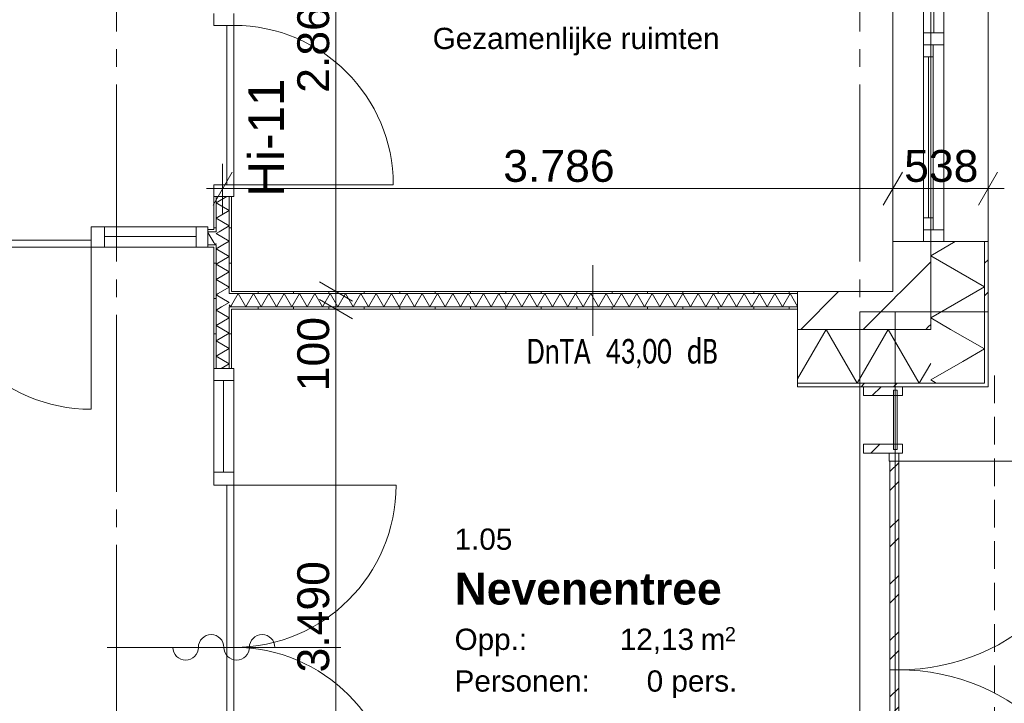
# Model space of a CAD drawing. Header units: millimetres. Extents: x 10 to 584, y 10 to 831.
# Tile 56 of 61: x 319 to 374, y 632 to 671. Entities that reach past the tile are written whole.
import ezdxf
from ezdxf.xclip import XClip

# ---------------------------------------------------------------- set-up
doc = ezdxf.new("R2010")
doc.units = ezdxf.units.MM
doc.header["$MEASUREMENT"] = 0
doc.header["$XCLIPFRAME"] = 0
doc.linetypes.add('B0204', pattern=[13, 10, -1, 1, -1])
doc.linetypes.add('B0701', pattern=[2.3412, 1.56, -0.7812])
for name, color, linetype in [('21 Buitenwanden', 7, 'Continuous'), ('21 Buitenwanden Doorsnede-arcering', 7, 'Continuous'), ('21 Buitenwanden Laagscheidingslijnen', 7, 'Continuous'), ('21 Buitenwanden Ramen', 7, 'Continuous'), ('21 Vliesgevels', 7, 'Continuous'), ('21 Vliesgevels Doorsnede-arcering', 7, 'Continuous'), ('22 NC Binnenwanden', 7, 'Continuous'), ('22 NC Binnenwanden Deuren', 7, 'Continuous'), ('22 NC Binnenwanden Deurlabels', 7, 'Continuous'), ('22 NC Binnenwanden Doorsnede-arcering', 7, 'Continuous'), ('22 NC Binnenwanden Laagscheidingslijnen', 7, 'Continuous'), ('23 Vloeren', 7, 'Continuous'), ('27 Daken', 7, 'Continuous'), ('A Stramien', 7, 'Continuous'), ('Maatvoering 1_ 50_100', 7, 'Continuous'), ('Tekst_dim 1_ 50_100', 7, 'Continuous'), ('Z Ruimtefuncties', 7, 'Continuous')]:
    doc.layers.add(name, color=color, linetype=linetype)
doc.styles.add('GENERATED_STYLE_1', font='txt')
doc.styles.add('GENERATED_STYLE_2', font='txt')
doc.styles.add('GENERATED_STYLE_3', font='txt')
pattern_1 = [(45, (78, 259.188), (-4.59619, 4.59619), []), (45, (77.081, 260.107), (-4.59619, 4.59619), [])]
pattern_2 = [(45, (78, 259.188), (-1.767767, 1.767767), [])]
pattern_3 = [(270, (78, 259.1879), (2, 0), [])]
pattern_4 = [(180, (78, 259.1879), (0, 2), [])]
pattern_5 = [(45, (78, 259.188), (-1.59099, 1.59099), []), (45, (77.4696, 259.7182), (-1.59099, 1.59099), [])]

# ---------------------------------------------------------------- blocks, each defined once
blk = doc.blocks.new('*X46')
at = {"layer": '21 Buitenwanden Doorsnede-arcering', "color": 7, "linetype": 'Continuous', "lineweight": 0}
for p in [(371.813, 651.632), (370.311, 650.406)]:
    blk.add_line(p, (370, 650.585), dxfattribs=at)
blk = doc.blocks.new('*X47')
at = {"layer": '21 Buitenwanden Doorsnede-arcering', "color": 7, "linetype": 'Continuous', "lineweight": 0}
for q in [(371.126, 653.446), (371.813, 651.632)]:
    blk.add_line((373.04, 652.34), q, dxfattribs=at)
blk = doc.blocks.new('*X49')
at = {"layer": '21 Buitenwanden Doorsnede-arcering', "color": 7, "linetype": 'Continuous', "lineweight": 0}
for p, q in [((371.381, 658.403), (370, 657.606)), ((373.04, 655.851), (370, 657.606)), ((373.04, 655.851), (370, 654.095)), ((371.126, 653.446), (370, 654.095))]:
    blk.add_line(p, q, dxfattribs=at)
blk = doc.blocks.new('*X190')
at = {"layer": '22 NC Binnenwanden Doorsnede-arcering', "color": 7, "linetype": 'Continuous', "lineweight": 0}
for p in [(330.375, 654.837), (330.5, 654.806)]:
    blk.add_line(p, (330.446, 654.713), dxfattribs=at)
blk = doc.blocks.new('*X191')
at = {"layer": '22 NC Binnenwanden Doorsnede-arcering', "color": 7, "linetype": 'Continuous', "lineweight": 0}
for p, q in [((330.879, 655.463), (330.5, 654.806)), ((330.879, 655.463), (331.312, 654.713)), ((331.745, 655.463), (331.312, 654.713)), ((331.745, 655.463), (332.178, 654.713)), ((332.611, 655.463), (332.178, 654.713)), ((332.611, 655.463), (333.044, 654.713)), ((333.477, 655.463), (333.044, 654.713)), ((333.477, 655.463), (333.91, 654.713)), ((334.343, 655.463), (333.91, 654.713)), ((334.343, 655.463), (334.777, 654.713)), ((335.21, 655.463), (334.777, 654.713)), ((335.21, 655.463), (335.643, 654.713)), ((336.076, 655.463), (335.643, 654.713)), ((336.076, 655.463), (336.509, 654.713)), ((336.942, 655.463), (336.509, 654.713)), ((336.942, 655.463), (337.375, 654.713)), ((337.808, 655.463), (337.375, 654.713)), ((337.808, 655.463), (338.241, 654.713)), ((338.674, 655.463), (338.241, 654.713)), ((338.674, 655.463), (339.107, 654.713)), ((339.54, 655.463), (339.107, 654.713)), ((339.54, 655.463), (339.973, 654.713)), ((340.406, 655.463), (339.973, 654.713)), ((340.406, 655.463), (340.839, 654.713)), ((341.272, 655.463), (340.839, 654.713)), ((341.272, 655.463), (341.705, 654.713)), ((342.138, 655.463), (341.705, 654.713)), ((342.138, 655.463), (342.571, 654.713)), ((343.004, 655.463), (342.571, 654.713)), ((343.004, 655.463), (343.437, 654.713)), ((343.87, 655.463), (343.437, 654.713)), ((343.87, 655.463), (344.303, 654.713)), ((344.736, 655.463), (344.303, 654.713)), ((344.736, 655.463), (345.169, 654.713)), ((345.602, 655.463), (345.169, 654.713)), ((345.602, 655.463), (346.035, 654.713)), ((346.468, 655.463), (346.035, 654.713)), ((346.468, 655.463), (346.901, 654.713)), ((347.334, 655.463), (346.901, 654.713)), ((347.334, 655.463), (347.767, 654.713)), ((348.2, 655.463), (347.767, 654.713)), ((348.2, 655.463), (348.633, 654.713)), ((349.066, 655.463), (348.633, 654.713)), ((349.066, 655.463), (349.499, 654.713)), ((349.932, 655.463), (349.499, 654.713)), ((349.932, 655.463), (350.365, 654.713)), ((350.798, 655.463), (350.365, 654.713)), ((350.798, 655.463), (351.231, 654.713)), ((351.664, 655.463), (351.231, 654.713)), ((351.664, 655.463), (352.097, 654.713)), ((352.53, 655.463), (352.097, 654.713)), ((352.53, 655.463), (352.963, 654.713)), ((353.396, 655.463), (352.963, 654.713)), ((353.396, 655.463), (353.829, 654.713)), ((354.262, 655.463), (353.829, 654.713)), ((354.262, 655.463), (354.695, 654.713)), ((355.128, 655.463), (354.695, 654.713)), ((355.128, 655.463), (355.561, 654.713)), ((355.994, 655.463), (355.561, 654.713)), ((355.994, 655.463), (356.427, 654.713)), ((356.86, 655.463), (356.427, 654.713)), ((356.86, 655.463), (357.293, 654.713)), ((357.726, 655.463), (357.293, 654.713)), ((357.726, 655.463), (358.159, 654.713)), ((358.592, 655.463), (358.159, 654.713)), ((358.592, 655.463), (359.025, 654.713)), ((359.458, 655.463), (359.025, 654.713)), ((359.458, 655.463), (359.891, 654.713)), ((360.324, 655.463), (359.891, 654.713)), ((360.324, 655.463), (360.757, 654.713)), ((361.19, 655.463), (360.757, 654.713)), ((361.19, 655.463), (361.623, 654.713)), ((362.056, 655.463), (361.623, 654.713)), ((362.056, 655.463), (362.477, 654.735))]:
    blk.add_line(p, q, dxfattribs=at)
blk = doc.blocks.new('*X194')
at = {"layer": '22 NC Binnenwanden Doorsnede-arcering', "color": 7, "linetype": 'Continuous', "lineweight": 0}
for p, q in [((329.944, 654.713), (329.625, 654.528)), ((330.375, 654.095), (329.625, 654.528)), ((330.375, 654.095), (329.625, 653.662)), ((330.375, 653.229), (329.625, 653.662)), ((330.375, 653.229), (329.625, 652.796)), ((330.375, 652.363), (329.625, 652.796)), ((330.375, 652.363), (329.625, 651.93)), ((330.375, 651.497), (329.625, 651.93)), ((330.375, 651.497), (329.91, 651.229))]:
    blk.add_line(p, q, dxfattribs=at)
blk = doc.blocks.new('*X196')
at = {"layer": '22 NC Binnenwanden Doorsnede-arcering', "color": 7, "linetype": 'Continuous', "lineweight": 0}
for p, q in [((329.743, 655.463), (329.625, 655.395)), ((330.375, 654.962), (329.625, 655.395)), ((330.375, 654.962), (329.944, 654.713))]:
    blk.add_line(p, q, dxfattribs=at)
blk = doc.blocks.new('*X197')
at = {"layer": '22 NC Binnenwanden Doorsnede-arcering', "color": 7, "linetype": 'Continuous', "lineweight": 0}
for p, q in [((330.007, 658.213), (329.625, 657.993)), ((330.375, 657.56), (329.625, 657.993)), ((330.375, 657.56), (329.625, 657.127)), ((330.375, 656.694), (329.625, 657.127)), ((330.375, 656.694), (329.625, 656.261)), ((330.375, 655.828), (329.625, 656.261)), ((330.375, 655.828), (329.743, 655.463))]:
    blk.add_line(p, q, dxfattribs=at)
blk = doc.blocks.new('*X198')
at = {"layer": '22 NC Binnenwanden Doorsnede-arcering', "color": 7, "linetype": 'Continuous', "lineweight": 0}
for p, q in [((329.806, 658.963), (329.625, 658.859)), ((330.375, 658.426), (329.625, 658.859)), ((330.375, 658.426), (330.007, 658.213))]:
    blk.add_line(p, q, dxfattribs=at)
blk = doc.blocks.new('*X200')
at = {"layer": '22 NC Binnenwanden Doorsnede-arcering', "color": 7, "linetype": 'Continuous', "lineweight": 0}
for p, q in [((330.238, 660.944), (329.625, 660.591)), ((330.375, 660.158), (329.625, 660.591)), ((330.375, 660.158), (329.625, 659.725)), ((330.375, 659.292), (329.625, 659.725)), ((330.375, 659.292), (329.806, 658.963))]:
    blk.add_line(p, q, dxfattribs=at)
blk = doc.blocks.new('*X354')
at = {"layer": '22 NC Binnenwanden Doorsnede-arcering', "color": 7, "linetype": 'Continuous', "lineweight": 0}
for p in [(329.5, 658.352), (329.625, 658.29)]:
    blk.add_line(p, (329.58, 658.213), dxfattribs=at)
blk = doc.blocks.new('*X357')
at = {"layer": '22 NC Binnenwanden Doorsnede-arcering', "color": 7, "linetype": 'Continuous', "lineweight": 0}
blk.add_line((329.169, 658.925), (329.5, 658.352), dxfattribs=at)
blk = doc.blocks.new('*X413')
at = {"layer": '22 NC Binnenwanden Doorsnede-arcering', "color": 7, "linetype": 'Continuous', "lineweight": 0}
for p, q in [((362.477, 650.654), (364.089, 653.446)), ((365.844, 650.406), (364.089, 653.446)), ((365.844, 650.406), (367.599, 653.446)), ((369.354, 650.406), (367.599, 653.446)), ((369.354, 650.406), (370, 651.524))]:
    blk.add_line(p, q, dxfattribs=at)
blk = doc.blocks.new('Drawing_2_2', base_point=(78, 259.188))
at = {"layer": '21 Buitenwanden Doorsnede-arcering', "linetype": 'Continuous', "lineweight": 0, "true_color": 0x000000}
h = blk.add_hatch(dxfattribs=at)
h.set_pattern_fill('130_Kalkzandsteen_0002', color=18, style=0, pattern_type=2)
h.set_pattern_definition(pattern_2)
h.paths.add_polyline_path([(367.86, 655.586), (370, 655.586), (370, 658.403), (367.86, 658.403)])
h = blk.add_hatch(dxfattribs=at)
h.set_pattern_fill('145_Baksteen_0002', color=18, style=0, pattern_type=2)
h.set_pattern_definition(pattern_1)
h.paths.add_polyline_path([(373.04, 658.403), (373.04, 650.406), (373.24, 650.406), (373.24, 658.403)])
h = blk.add_hatch(dxfattribs=at)
h.set_pattern_fill('130_Kalkzandsteen_0002', color=18, style=0, pattern_type=2)
h.set_pattern_definition(pattern_2)
h.paths.add_polyline_path([(367.86, 653.446), (370, 653.446), (367.86, 655.586)])
h = blk.add_hatch(dxfattribs=at)
h.set_pattern_fill('130_Kalkzandsteen_0002', color=18, style=0, pattern_type=2)
h.set_pattern_definition(pattern_2)
h.paths.add_polyline_path([(367.86, 655.586), (370, 653.446), (370, 655.586)])
h = blk.add_hatch(dxfattribs=at)
h.set_pattern_fill('145_Baksteen_0002', color=18, style=0, pattern_type=2)
h.set_pattern_definition(pattern_1)
h.paths.add_polyline_path([(373.04, 650.206), (373.24, 650.206), (373.04, 650.406)])
h = blk.add_hatch(dxfattribs=at)
h.set_pattern_fill('145_Baksteen_0002', color=18, style=0, pattern_type=2)
h.set_pattern_definition(pattern_1)
h.paths.add_polyline_path([(373.04, 650.406), (373.24, 650.206), (373.24, 650.406)])
at = {"layer": '21 Vliesgevels Doorsnede-arcering', "linetype": 'Continuous', "lineweight": 0, "true_color": 0x000000}
h = blk.add_hatch(dxfattribs=at)
h.set_pattern_fill('515_Staal_0002', color=18, style=0, pattern_type=2)
h.set_pattern_definition(pattern_5)
h.paths.add_polyline_path([(366.2, 649.706), (368.4, 649.706), (368.4, 650.206), (366.2, 650.206)])
h = blk.add_hatch(dxfattribs=at)
h.set_pattern_fill('515_Staal_0002', color=18, style=0, pattern_type=2)
h.set_pattern_definition(pattern_5)
h.paths.add_polyline_path([(366.2, 646.956), (366.2, 646.456), (368.4, 646.456), (368.4, 646.956)])
h = blk.add_hatch(dxfattribs=at)
h.set_pattern_fill('515_Staal_0002', color=18, style=0, pattern_type=2)
h.set_pattern_definition(pattern_5)
h.paths.add_polyline_path([(367.65, 646.456), (367.65, 646.006), (368.2, 646.006), (368.2, 646.456)])
h = blk.add_hatch(dxfattribs=at)
h.set_pattern_fill('515_Staal_0002', color=18, style=0, pattern_type=2)
h.set_pattern_definition(pattern_5)
h.paths.add_polyline_path([(367.7, 646.006), (367.7, 634.206), (368.2, 634.206), (368.2, 646.006)])
h = blk.add_hatch(dxfattribs=at)
h.set_pattern_fill('515_Staal_0002', color=18, style=0, pattern_type=2)
h.set_pattern_definition(pattern_5)
h.paths.add_polyline_path([(367.7, 622.406), (368.2, 622.406), (368.2, 634.206), (367.7, 634.206)])
at = {"layer": '22 NC Binnenwanden Doorsnede-arcering', "linetype": 'Continuous', "lineweight": 0, "true_color": 0x000000}
h = blk.add_hatch(dxfattribs=at)
h.set_pattern_fill('930_Lijnen_vert_200_0002', color=18, style=0, pattern_type=2)
h.set_pattern_definition(pattern_4)
h.paths.add_polyline_path([(329.5, 659.088), (329.625, 659.088), (329.625, 660.944), (329.5, 660.944)])
h = blk.add_hatch(dxfattribs=at)
h.set_pattern_fill('930_Lijnen_vert_200_0002', color=18, style=0, pattern_type=2)
h.set_pattern_definition(pattern_4)
h.paths.add_polyline_path([(330.375, 655.588), (330.5, 655.588), (330.5, 660.944), (330.375, 660.944)])
h = blk.add_hatch(dxfattribs=at)
h.set_pattern_fill('930_Lijnen_vert_200_0002', color=18, style=0, pattern_type=2)
h.set_pattern_definition(pattern_3)
h.paths.add_polyline_path([(329.169, 659.088), (329.169, 658.963), (329.5, 658.963), (329.5, 659.088)])
h = blk.add_hatch(dxfattribs=at)
h.set_pattern_fill('930_Lijnen_vert_200_0002', color=18, style=0, pattern_type=2)
h.set_pattern_definition(pattern_4)
h.paths.add_polyline_path([(329.5, 659.088), (329.5, 658.963), (329.625, 658.963), (329.625, 659.088)])
h = blk.add_hatch(dxfattribs=at)
h.set_pattern_fill('930_Lijnen_vert_200_0002', color=18, style=0, pattern_type=2)
h.set_pattern_definition(pattern_3)
h.paths.add_polyline_path([(329.169, 658.213), (329.169, 658.088), (329.5, 658.088), (329.5, 658.213)])
h = blk.add_hatch(dxfattribs=at)
h.set_pattern_fill('930_Lijnen_vert_200_0002', color=18, style=0, pattern_type=2)
h.set_pattern_definition(pattern_4)
h.paths.add_polyline_path([(329.5, 658.213), (329.5, 658.088), (329.625, 658.088), (329.625, 658.213)])
h = blk.add_hatch(dxfattribs=at)
h.set_pattern_fill('930_Lijnen_vert_200_0002', color=18, style=0, pattern_type=2)
h.set_pattern_definition(pattern_4)
h.paths.add_polyline_path([(329.5, 658.088), (329.5, 651.229), (329.625, 651.229), (329.625, 658.088)])
h = blk.add_hatch(dxfattribs=at)
h.set_pattern_fill('930_Lijnen_vert_200_0002', color=18, style=0, pattern_type=2)
h.set_pattern_definition(pattern_4)
h.paths.add_polyline_path([(330.375, 655.588), (330.375, 655.463), (330.5, 655.463), (330.5, 655.588)])
h = blk.add_hatch(dxfattribs=at)
h.set_pattern_fill('930_Lijnen_vert_200_0002', color=18, style=0, pattern_type=2)
h.set_pattern_definition(pattern_3)
h.paths.add_polyline_path([(362.477, 655.588), (330.5, 655.588), (330.5, 655.463), (362.477, 655.463)])
h = blk.add_hatch(dxfattribs=at)
h.set_pattern_fill('130_Kalkzandsteen_0002', color=18, style=0, pattern_type=2)
h.set_pattern_definition(pattern_2)
h.paths.add_polyline_path([(367.86, 655.586), (362.477, 655.586), (362.477, 653.446), (367.86, 653.446)])
h = blk.add_hatch(dxfattribs=at)
h.set_pattern_fill('930_Lijnen_vert_200_0002', color=18, style=0, pattern_type=2)
h.set_pattern_definition(pattern_4)
h.paths.add_polyline_path([(330.375, 654.713), (330.375, 654.588), (330.5, 654.588), (330.5, 654.713)])
h = blk.add_hatch(dxfattribs=at)
h.set_pattern_fill('930_Lijnen_vert_200_0002', color=18, style=0, pattern_type=2)
h.set_pattern_definition(pattern_3)
h.paths.add_polyline_path([(362.477, 654.713), (330.5, 654.713), (330.5, 654.588), (362.477, 654.588)])
h = blk.add_hatch(dxfattribs=at)
h.set_pattern_fill('930_Lijnen_vert_200_0002', color=18, style=0, pattern_type=2)
h.set_pattern_definition(pattern_4)
h.paths.add_polyline_path([(330.5, 654.588), (330.375, 654.588), (330.375, 651.229), (330.5, 651.229)])
h = blk.add_hatch(dxfattribs=at)
h.set_pattern_fill('145_Baksteen_0002', color=18, style=0, pattern_type=2)
h.set_pattern_definition(pattern_1)
h.paths.add_polyline_path([(373.04, 650.406), (362.477, 650.406), (362.477, 650.206), (373.04, 650.206)])
at = {"layer": '21 Buitenwanden', "color": 3, "linetype": 'Continuous', "lineweight": 0}
for p, q in [((369.6, 658.403), (367.86, 658.403)), ((370, 658.403), (369.6, 658.403))]:
    blk.add_line(p, q, dxfattribs=at)
at = {"layer": '21 Buitenwanden', "color": 1, "linetype": 'Continuous', "lineweight": 0}
for p, q in [((370.74, 658.403), (370, 658.403)), ((373.04, 658.403), (370.74, 658.403))]:
    blk.add_line(p, q, dxfattribs=at)
at = {"layer": '21 Buitenwanden', "color": 2, "linetype": 'Continuous', "lineweight": 0}
blk.add_line((373.24, 658.403), (373.04, 658.403), dxfattribs=at)
at = {"layer": '21 Buitenwanden', "color": 3, "linetype": 'Continuous', "lineweight": 0, "flags": 128}
blk.add_lwpolyline([(367.86, 658.403), (367.86, 655.586)], dxfattribs=at)
at = {"layer": '21 Buitenwanden', "color": 2, "linetype": 'Continuous', "lineweight": 0, "flags": 128}
blk.add_lwpolyline([(373.24, 650.206), (373.24, 658.403)], dxfattribs=at)
at = {"layer": '21 Buitenwanden Laagscheidingslijnen', "color": 3, "linetype": 'Continuous', "lineweight": 0}
for p, q in [((370, 655.586), (370, 658.403)), ((370, 653.446), (370, 655.586))]:
    blk.add_line(p, q, dxfattribs=at)
at = {"layer": '21 Buitenwanden Laagscheidingslijnen', "color": 1, "linetype": 'Continuous', "lineweight": 0}
for p, q in [((373.04, 653.446), (373.04, 658.403)), ((373.04, 650.406), (373.04, 653.446))]:
    blk.add_line(p, q, dxfattribs=at)
at = {"layer": '21 Buitenwanden Ramen', "color": 9, "linetype": 'Continuous', "lineweight": 0}
for p, q in [((367.86, 680.303), (367.86, 658.403)), ((373.24, 680.303), (373.24, 658.403))]:
    blk.add_line(p, q, dxfattribs=at)
at = {"layer": '21 Buitenwanden Ramen', "color": 1, "linetype": 'Continuous', "lineweight": 0}
for p, q in [((369.6, 679.633), (369.6, 670.188)), ((370.17, 679.633), (370.17, 670.188)), ((370.74, 670.188), (370.74, 679.633)), ((370.74, 670.188), (369.6, 670.188)), ((369.6, 670.188), (369.6, 669.853)), ((369.6, 669.853), (369.6, 669.518)), ((370.74, 669.853), (370.74, 670.188)), ((370.74, 669.518), (370.74, 669.853)), ((369.6, 669.518), (370.14, 669.518)), ((369.6, 669.518), (369.6, 668.848)), ((370.14, 669.518), (369.6, 669.518)), ((370.14, 669.518), (370.74, 669.518)), ((370.14, 668.848), (370.14, 669.518)), ((370.74, 659.073), (370.74, 669.518)), ((369.6, 668.848), (369.6, 659.743)), ((369.6, 668.848), (370.14, 668.848)), ((369.6, 668.848), (369.6, 659.743)), ((369.87, 668.848), (369.87, 659.743)), ((370.14, 659.743), (370.14, 668.848)), ((370.14, 659.743), (369.6, 659.743)), ((369.6, 659.743), (369.6, 659.073)), ((370.14, 659.073), (370.14, 659.743)), ((370.14, 659.073), (369.6, 659.073)), ((369.6, 659.073), (369.6, 658.403)), ((369.6, 659.073), (370.14, 659.073)), ((370.74, 659.073), (370.14, 659.073)), ((370.74, 658.403), (370.74, 659.073)), ((370.74, 658.403), (370, 658.403)), ((370.74, 658.403), (370, 658.403)), ((373.04, 658.403), (370.74, 658.403))]:
    blk.add_line(p, q, dxfattribs=at)
at = {"layer": '21 Buitenwanden Ramen', "color": 3, "linetype": 'Continuous', "lineweight": 0}
for p, q in [((369.6, 658.403), (367.86, 658.403)), ((370, 658.403), (369.6, 658.403)), ((370, 658.403), (369.6, 658.403))]:
    blk.add_line(p, q, dxfattribs=at)
at = {"layer": '21 Buitenwanden Ramen', "color": 2, "linetype": 'Continuous', "lineweight": 0}
blk.add_line((373.24, 658.403), (373.04, 658.403), dxfattribs=at)
at = {"layer": '21 Vliesgevels', "color": 1, "linetype": 'Continuous', "lineweight": 0}
for p, q in [((366.2, 650.206), (366.2, 649.706)), ((368.4, 650.206), (366.2, 650.206)), ((368.4, 649.706), (366.2, 649.706)), ((368.4, 650.206), (368.4, 649.706)), ((366.2, 646.956), (366.2, 646.456)), ((368.4, 646.956), (366.2, 646.956)), ((368.4, 646.956), (368.4, 646.456)), ((368.4, 646.456), (366.2, 646.456))]:
    blk.add_line(p, q, dxfattribs=at)
at = {"layer": '21 Vliesgevels', "color": 2, "linetype": 'Continuous', "lineweight": 0}
blk.add_line((368.2, 646.006), (380, 646.006), dxfattribs=at)
at = {"layer": '21 Vliesgevels', "color": 1, "linetype": 'Continuous', "lineweight": 0, "flags": 128}
blk.add_lwpolyline([(368.1, 650.006), (367.9, 650.006), (367.9, 646.656), (368.1, 646.656)], close=True, dxfattribs=at)
at = {"layer": '21 Vliesgevels', "color": 2, "linetype": 'Continuous', "lineweight": 0, "flags": 128}
for points in [[(367.65, 646.456), (367.65, 646.006), (368.2, 646.006), (368.2, 646.456)], [(367.7, 646.006), (367.7, 634.206), (368.2, 634.206), (368.2, 646.006)], [(367.7, 622.406), (367.7, 634.206), (368.2, 634.206), (368.2, 622.406)]]:
    blk.add_lwpolyline(points, close=True, dxfattribs=at)
at = {"layer": '21 Vliesgevels', "color": 2, "linetype": 'Continuous', "lineweight": 0}
for centre, start, end in [((368.2, 646.006), 270, 0), ((368.2, 622.406), 0, 90)]:
    blk.add_arc(centre, 11.8, start, end, dxfattribs=at)
at = {"layer": '22 NC Binnenwanden', "color": 1, "linetype": 'Continuous', "lineweight": 0}
for p, q in [((329.5, 660.944), (329.625, 660.944)), ((329.625, 660.944), (330.375, 660.944)), ((330.375, 660.944), (330.5, 660.944)), ((329.169, 658.963), (329.169, 659.088)), ((329.169, 658.213), (329.169, 658.963)), ((329.169, 658.088), (329.169, 658.213)), ((329.5, 651.229), (329.625, 651.229)), ((329.625, 651.229), (330.375, 651.229)), ((330.375, 651.229), (330.5, 651.229))]:
    blk.add_line(p, q, dxfattribs=at)
at = {"layer": '22 NC Binnenwanden', "color": 1, "linetype": 'Continuous', "lineweight": 0, "flags": 128}
for points in [[(329.5, 660.944), (329.5, 659.088)], [(330.5, 655.588), (330.5, 660.944)], [(329.5, 659.088), (329.169, 659.088)], [(329.169, 658.088), (329.5, 658.088)], [(329.5, 658.088), (329.5, 651.229)], [(362.477, 655.588), (330.5, 655.588)], [(362.477, 655.588), (362.477, 655.463)], [(362.477, 655.463), (362.477, 654.713)], [(362.477, 654.713), (362.477, 654.588)], [(330.5, 654.588), (362.477, 654.588)], [(330.5, 651.229), (330.5, 654.588)], [(362.477, 650.406), (362.477, 653.446)]]:
    blk.add_lwpolyline(points, dxfattribs=at)
at = {"layer": '22 NC Binnenwanden', "color": 3, "linetype": 'Continuous', "lineweight": 0, "flags": 128}
for points in [[(367.86, 655.586), (362.477, 655.586)], [(362.477, 653.446), (362.477, 655.586)]]:
    blk.add_lwpolyline(points, dxfattribs=at)
at = {"layer": '22 NC Binnenwanden', "color": 2, "linetype": 'Continuous', "lineweight": 0, "flags": 128}
for points in [[(362.477, 650.206), (362.477, 650.406)], [(362.477, 650.206), (373.04, 650.206)], [(373.24, 650.206), (373.04, 650.206)]]:
    blk.add_lwpolyline(points, dxfattribs=at)
at = {"layer": '22 NC Binnenwanden Deuren', "color": 1, "linetype": 'Continuous', "lineweight": 0}
for p, q in [((329.5, 671.284), (329.5, 670.614)), ((330.64, 670.614), (330.64, 671.284)), ((329.5, 670.614), (330.64, 670.614)), ((330.24, 661.614), (330.24, 670.614)), ((330.24, 670.614), (330.64, 670.614)), ((330.64, 670.614), (330.64, 661.614)), ((330.64, 661.614), (329.5, 661.614)), ((329.5, 661.614), (329.5, 660.944)), ((330.64, 661.614), (330.24, 661.614)), ((330.64, 661.614), (339.64, 661.614)), ((330.64, 660.944), (330.64, 661.614)), ((329.5, 660.944), (330.64, 660.944)), ((329.5, 660.944), (329.625, 660.944)), ((329.5, 660.944), (329.625, 660.944)), ((329.625, 660.944), (330.375, 660.944)), ((329.625, 660.944), (330.375, 660.944)), ((330.375, 660.944), (330.5, 660.944)), ((330.375, 660.944), (330.5, 660.944)), ((322.574, 658.088), (322.574, 659.228)), ((322.574, 659.228), (323.324, 659.228)), ((323.324, 659.228), (323.324, 658.088)), ((328.499, 658.088), (328.499, 659.228)), ((328.499, 659.228), (329.169, 659.228)), ((329.169, 659.228), (329.169, 658.088)), ((328.499, 658.688), (323.324, 658.688)), ((329.169, 658.963), (329.169, 659.088)), ((329.169, 658.963), (329.169, 659.088)), ((329.169, 658.213), (329.169, 658.963)), ((329.169, 658.213), (329.169, 658.963)), ((322.574, 658.488), (313.419, 658.488)), ((313.419, 658.088), (322.574, 658.088)), ((322.574, 658.088), (322.574, 658.488)), ((322.574, 658.088), (322.574, 648.933)), ((323.324, 658.088), (322.574, 658.088)), ((328.499, 658.088), (323.324, 658.088)), ((329.169, 658.088), (328.499, 658.088)), ((329.169, 658.088), (329.169, 658.213)), ((329.169, 658.088), (329.169, 658.213)), ((329.5, 650.559), (329.5, 651.229)), ((329.5, 651.229), (330.64, 651.229)), ((329.5, 651.229), (329.625, 651.229)), ((329.5, 651.229), (329.625, 651.229)), ((329.625, 651.229), (330.375, 651.229)), ((329.625, 651.229), (330.375, 651.229)), ((330.375, 651.229), (330.5, 651.229)), ((330.375, 651.229), (330.5, 651.229)), ((330.64, 651.229), (330.64, 650.559)), ((330.64, 650.559), (329.5, 650.559)), ((330.04, 650.559), (330.04, 645.384)), ((330.64, 650.559), (330.64, 645.384)), ((329.5, 644.634), (329.5, 645.384)), ((329.5, 645.384), (330.64, 645.384)), ((330.64, 645.384), (330.64, 644.634)), ((330.64, 644.634), (329.5, 644.634)), ((330.64, 644.634), (330.24, 644.634)), ((330.24, 644.634), (330.24, 635.479)), ((330.64, 644.634), (339.795, 644.634)), ((330.64, 635.479), (330.64, 644.634)), ((323.47, 635.479), (336.67, 635.479)), ((330.24, 635.479), (330.64, 635.479)), ((330.24, 626.324), (330.24, 635.479)), ((330.24, 635.479), (330.64, 635.479)), ((330.64, 635.479), (330.64, 626.324))]:
    blk.add_line(p, q, dxfattribs=at)
at = {"layer": '22 NC Binnenwanden Deuren', "color": 1, "linetype": 'Continuous', "lineweight": 0, "flags": 128}
for points in [[(328.499, 658.088), (323.324, 658.088), (323.324, 659.228), (328.499, 659.228)], [(330.64, 650.559), (330.64, 645.384), (329.5, 645.384), (329.5, 650.559)]]:
    blk.add_lwpolyline(points, close=True, dxfattribs=at)
at = {"layer": '22 NC Binnenwanden Deuren', "color": 1, "linetype": 'Continuous', "lineweight": 0}
for centre, radius, start, end in [((330.64, 661.614), 9, 0, 90), ((322.574, 658.088), 9.155, 180, 270), ((330.64, 644.634), 9.155, 270, 0), ((329.35, 635.479), 0.72, 0, 180), ((332.23, 635.479), 0.72, 0, 180), ((327.91, 635.479), 0.72, 180, 0), ((330.79, 635.479), 0.72, 180, 0), ((330.64, 626.324), 9.155, 0, 90)]:
    blk.add_arc(centre, radius, start, end, dxfattribs=at)
at = {"layer": '22 NC Binnenwanden Laagscheidingslijnen', "color": 9, "linetype": 'Continuous', "lineweight": 0}
for p, q in [((329.625, 659.088), (329.625, 660.944)), ((330.375, 658.963), (330.375, 660.944)), ((329.5, 658.963), (329.169, 658.963)), ((329.625, 658.963), (329.5, 658.963)), ((329.625, 658.963), (329.5, 658.963)), ((329.625, 658.963), (329.625, 659.088)), ((330.375, 658.213), (330.375, 658.963)), ((329.5, 658.213), (329.169, 658.213)), ((329.5, 658.213), (329.625, 658.213)), ((329.5, 658.213), (329.625, 658.213)), ((329.625, 658.088), (329.625, 658.213)), ((329.625, 651.229), (329.625, 658.088)), ((330.375, 655.463), (330.375, 658.213)), ((330.5, 655.463), (330.375, 655.463)), ((330.5, 655.463), (330.375, 655.463)), ((362.477, 655.463), (330.5, 655.463)), ((330.375, 654.713), (330.5, 654.713)), ((330.375, 654.713), (330.5, 654.713)), ((330.375, 651.229), (330.375, 654.713)), ((362.477, 654.713), (330.5, 654.713))]:
    blk.add_line(p, q, dxfattribs=at)
at = {"layer": '22 NC Binnenwanden Laagscheidingslijnen', "color": 3, "linetype": 'Continuous', "lineweight": 0}
for p, q in [((362.477, 653.446), (367.86, 653.446)), ((367.86, 653.446), (370, 653.446)), ((367.86, 653.446), (370, 653.446))]:
    blk.add_line(p, q, dxfattribs=at)
at = {"layer": '22 NC Binnenwanden Laagscheidingslijnen', "color": 1, "linetype": 'Continuous', "lineweight": 0}
for p, q in [((362.477, 650.406), (370, 650.406)), ((370, 650.406), (373.04, 650.406)), ((370, 650.406), (373.04, 650.406))]:
    blk.add_line(p, q, dxfattribs=at)
at = {"layer": '23 Vloeren', "color": 1, "linetype": 'Continuous', "lineweight": 0, "flags": 128}
blk.add_lwpolyline([(78, 439.188), (78, 259.188), (372, 259.188), (372, 439.188), (365.5, 439.188), (365.5, 505.188), (366, 505.188), (366, 654.438), (370, 654.438), (370, 763.188), (78, 763.188), (78, 475.188), (96, 475.188), (96, 439.188)], close=True, dxfattribs=at)
at = {"layer": '23 Vloeren', "color": 1, "linetype": 'B0701', "lineweight": 0, "flags": 128}
blk.add_lwpolyline([(373.6, 650.838), (373.6, 442.788)], dxfattribs=at)
at = {"layer": '27 Daken', "color": 1, "linetype": 'Continuous', "lineweight": 0, "flags": 128}
for points in [[(366, 570.048), (510, 570.048), (510, 757.188), (370, 757.188), (370, 654.438), (366, 654.438)], [(368, 654.438), (368, 570.048), (507.859, 570.048), (507.859, 754.188), (373.24, 754.188), (373.24, 654.438)]]:
    blk.add_lwpolyline(points, close=True, dxfattribs=at)
at = {"layer": 'A Stramien', "color": 9, "linetype": 'B0204', "lineweight": 0}
for p, q in [((324, 784.271), (324, 233.204)), ((366, 784.271), (366, 233.204))]:
    blk.add_line(p, q, dxfattribs=at)
at = {"layer": 'Maatvoering 1_ 50_100', "color": 1, "linetype": 'Continuous', "lineweight": 0}
for p, q in [((336.402, 655.588), (336.402, 684.188)), ((330, 659.988), (330, 662.8)), ((367.86, 659.988), (367.86, 662.8)), ((373.24, 659.988), (373.24, 662.8)), ((330.541, 662.331), (329.459, 660.456)), ((368.401, 662.331), (367.319, 660.456)), ((372.699, 660.456), (373.781, 662.331)), ((329.083, 661.394), (330, 661.394)), ((330, 661.394), (367.86, 661.394)), ((367.86, 661.394), (373.24, 661.394)), ((373.24, 661.394), (374.157, 661.394)), ((335.465, 656.129), (337.34, 655.047)), ((337.808, 655.588), (334.996, 655.588)), ((336.402, 654.588), (336.402, 655.588)), ((335.465, 655.129), (337.34, 654.047)), ((337.808, 654.588), (334.996, 654.588)), ((336.402, 619.688), (336.402, 654.588))]:
    blk.add_line(p, q, dxfattribs=at)
at = {"layer": 'Tekst_dim 1_ 50_100', "color": 1, "linetype": 'Continuous', "lineweight": 0}
for p, q in [((350.913, 657.078), (350.913, 653.098)), ((350.913, 653.098), (350.913, 653.088))]:
    blk.add_line(p, q, dxfattribs=at)
at = {"layer": '21 Buitenwanden', "color": 4, "linetype": 'Continuous', "lineweight": 0}
for name in ['*X200', '*X357', '*X198', '*X354', '*X197', '*X49', '*X196', '*X191', '*X194', '*X190', '*X413', '*X47', '*X46']:
    blk.add_blockref(name, (0, 0), dxfattribs=at)
at = {"layer": '22 NC Binnenwanden Deurlabels', "color": 2, "linetype": 'Continuous', "lineweight": 0, "insert": (331.457, 660.944), "char_height": 2, "attachment_point": 1, "rotation": 90, "style": 'GENERATED_STYLE_1'}
blk.add_mtext('\\A1;{\\pql;\\fArial|b0|i0|c0|p38;Hi-11}', dxfattribs=at)
at = {"layer": 'Maatvoering 1_ 50_100', "color": 2, "linetype": 'Continuous', "lineweight": 0, "char_height": 1.8, "attachment_point": 7, "rotation": 90, "style": 'GENERATED_STYLE_1'}
for s, insert, width in [('\\A1;{\\pql;\\fArial|b0|i0|c0|p38;2.860}', (336.042, 666.81), 6.15497), ('\\A1;{\\pql;\\fArial|b0|i0|c0|p38;100}', (336.042, 649.948), 4.09784), ('\\A1;{\\pql;\\fArial|b0|i0|c0|p38;3.490}', (336.042, 634.06), 6.15497)]:
    blk.add_mtext(s, dxfattribs=dict(at, insert=insert, width=width))
at = {"layer": 'Maatvoering 1_ 50_100', "color": 2, "linetype": 'Continuous', "lineweight": 0, "char_height": 1.8, "attachment_point": 7, "style": 'GENERATED_STYLE_1'}
for s, insert, width in [('\\A1;{\\pql;\\fArial|b0|i0|c0|p38;3.786}', (345.852, 661.754), 6.15497), ('\\A1;{\\pql;\\fArial|b0|i0|c0|p38;538}', (368.501, 661.754), 4.09784)]:
    blk.add_mtext(s, dxfattribs=dict(at, insert=insert, width=width))
at = {"layer": 'Tekst_dim 1_ 50_100', "color": 2, "linetype": 'Continuous', "lineweight": 0, "insert": (347.179, 652.907), "char_height": 1.4, "attachment_point": 1, "style": 'GENERATED_STYLE_2'}
blk.add_mtext('\\A1;{\\W0.750000x;\\pql;\\pt0,30;\\fCalibri|b0|i0|c0|p34;DnTA \\fCalibri|b0|i0|c0|p34;\\A1{\\H.66x;\\S^  ;}\\fCalibri|b0|i0|c0|p34;\\fCalibri|b0|i0|c0|p34;\\A1{\\H.66x;\\S^  ;}\\fCalibri|b0|i0|c0|p34;\\fCalibri|b0|i0|c0|p34;\\fCalibri|b0|i0|c0|p34;\\fCalibri|b0|i0|c0|p34;\\fCalibri|b0|i0|c0|p34;\\fCalibri|b0|i0|c0|p34;43,00 \\fCalibri|b0|i0|c0|p34;\\A1{\\H.66x;\\S^  ;}\\fCalibri|b0|i0|c0|p34;\\fCalibri|b0|i0|c0|p34;\\A1{\\H.66x;\\S^  ;}\\fCalibri|b0|i0|c0|p34;\\fCalibri|b0|i0|c0|p34;\\fCalibri|b0|i0|c0|p34;\\fCalibri|b0|i0|c0|p34;\\fCalibri|b0|i0|c0|p34;\\fCalibri|b0|i0|c0|p34;dB\\fCalibri|b0|i0|c0|p34;\\A1{\\H.66x;\\S^  ;}\\fCalibri|b0|i0|c0|p34;\\fCalibri|b0|i0|c0|p34;\\A1{\\H.66x;\\S^  ;}\\fCalibri|b0|i0|c0|p34;\\fCalibri|b0|i0|c0|p34;\\fCalibri|b0|i0|c0|p34;\\fCalibri|b0|i0|c0|p34;\\fCalibri|b0|i0|c0|p34;\\fCalibri|b0|i0|c0|p34;\\fCalibri|b0|i0|c0|p34;\\fCalibri|b0|i0|c0|p34;\\fCalibri|b0|i0|c0|p34;\\fCalibri|b0|i0|c0|p34;\\fCalibri|b0|i0|c0|p34;\\fCalibri|b0|i0|c0|p34;\\fCalibri|b0|i0|c0|p34;\\fCalibri|b0|i0|c0|p34;\\fCalibri|b0|i0|c0|p34;\\fCalibri|b0|i0|c0|p34;\\fCalibri|b0|i0|c0|p34;\\fCalibri|b0|i0|c0|p34;\\fCalibri|b0|i0|c0|p34;\\fCalibri|b0|i0|c0|p34;\\fCalibri|b0|i0|c0|p34;\\fCalibri|b0|i0|c0|p34;\\fCalibri|b0|i0|c0|p34;\\fCalibri|b0|i0|c0|p34;\\fCalibri|b0|i0|c0|p34;\\fCalibri|b0|i0|c0|p34;}', dxfattribs=at)
at = {"layer": 'Z Ruimtefuncties', "color": 2, "linetype": 'Continuous', "lineweight": 0, "attachment_point": 1}
for s, insert, char_height, style in [('\\A1;{\\pql;\\pt0;\\fArial|b0|i0|c0|p38;Gezamenlijke ruimten}', (341.866, 670.482), 1.2, 'GENERATED_STYLE_1'), ('\\A1;{\\pql;\\pt0;\\fArial|b0|i0|c0|p38;1.05}', (343.103, 642.192), 1.2, 'GENERATED_STYLE_1'), ('\\A1;{\\pql;\\pt0;\\fArial|b1|i0|c0|p38;Nevenentree}', (343.103, 639.698), 1.8, 'GENERATED_STYLE_3'), ('\\A1;{\\pql;\\pt0;\\fArial|b0|i0|c0|p38;Opp.: }', (343.103, 636.535), 1.2, 'GENERATED_STYLE_1'), ('\\A1;{\\pql;\\fArial|b0|i0|c0|p38;12,13}', (352.436, 636.535), 1.2, 'GENERATED_STYLE_1'), ('\\A1;{\\pql;\\fArial|b0|i0|c0|p38;2}', (358.371, 636.626), 0.8, 'GENERATED_STYLE_1'), ('\\A1;{\\pql;\\fArial|b0|i0|c0|p38; m}', (356.539, 636.535), 1.2, 'GENERATED_STYLE_1'), ('\\A1;{\\pql;\\pt0;\\fArial|b0|i0|c0|p38;Personen: }', (343.103, 634.178), 1.2, 'GENERATED_STYLE_1'), ('\\A1;{\\pql;\\pt0;\\fArial|b0|i0|c0|p38;0 pers.}', (353.954, 634.178), 1.2, 'GENERATED_STYLE_1')]:
    blk.add_mtext(s, dxfattribs=dict(at, insert=insert, char_height=char_height, style=style))

msp = doc.modelspace()

# ---------------------------------------------------------------- block references
at = {"color": 4, "linetype": 'Continuous', "lineweight": 0}
ref = msp.add_blockref('Drawing_2_2', (78, 259.188), dxfattribs=at)
XClip(ref).set_block_clipping_path([(30, 141.736842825), (586.5626696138, 807.8168177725)])

doc.saveas('drawing.dxf')
